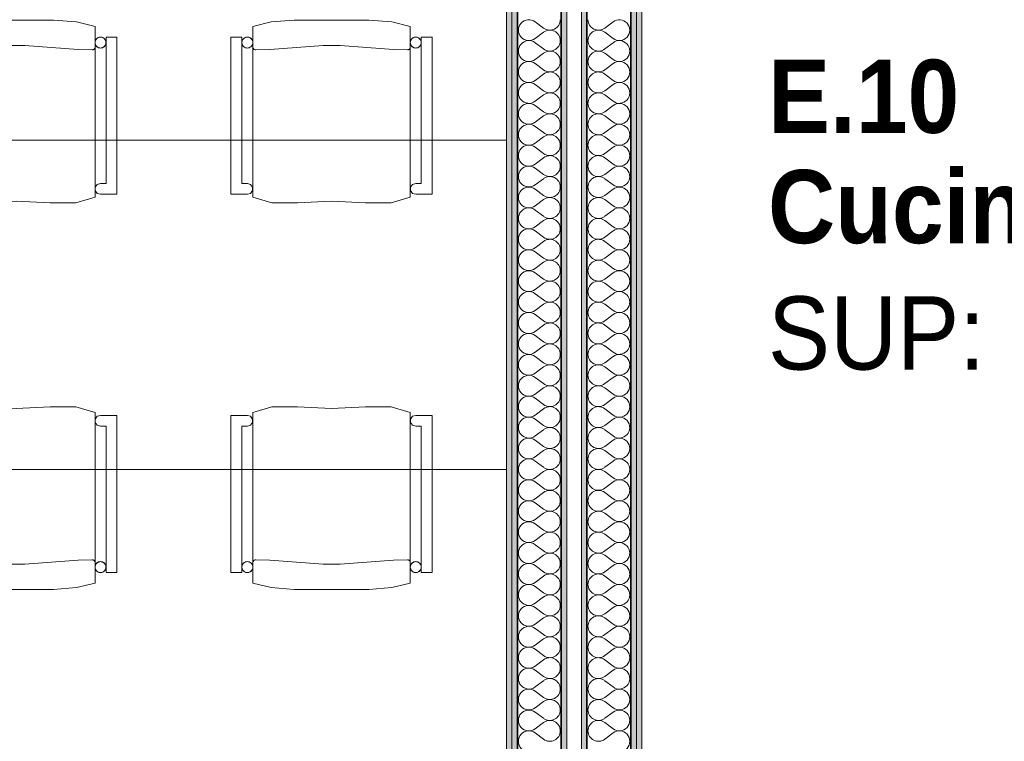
# Model space of a CAD drawing. Header units: metres. Extents: x -7.1 to 26.5, y -14.7 to 18.1.
# Tile 78 of 109: x 7.2 to 9.9, y -0.2 to 1.8. Entities that reach past the tile are written whole.
import ezdxf

# ---------------------------------------------------------------- set-up
doc = ezdxf.new("R2010")
doc.units = ezdxf.units.M
doc.linetypes.add('AUSGEZOGEN', pattern=[0])
for name, color, linetype in [('XR$1$015 Innenwände', 7, 'AUSGEZOGEN'), ('XR$1$015 Innenwände Schichttrennlinien', 7, 'AUSGEZOGEN'), ('XR$1$065 Möbel Einrichtung', 7, 'AUSGEZOGEN'), ('XR$1$080 Raumdefinitionen Kontur', 7, 'AUSGEZOGEN'), ('XR$2$080 Raumdefinitionen Text_1', 7, 'AUSGEZOGEN'), ('XR$3$015 Innenwände Bauteilschraffuren', 7, 'AUSGEZOGEN')]:
    doc.layers.add(name, color=color, linetype=linetype)
doc.styles.add('ARIAL', font='arial.ttf')

# ---------------------------------------------------------------- blocks, each defined once
blk = doc.blocks.new('COMPLEXOBJECT_145')
at = {"layer": 'XR$3$015 Innenwände Bauteilschraffuren', "color": 8, "linetype": 'AUSGEZOGEN', "lineweight": 13, "transparency": 33554687}
for p, q in [((8.6403, 1.7657), (8.6632, 1.7486)), ((8.6403, 1.72), (8.6632, 1.7371)), ((8.6403, 1.7086), (8.6632, 1.6914)), ((8.6403, 1.6629), (8.6632, 1.68)), ((8.6403, 1.6514), (8.6632, 1.6343)), ((8.6403, 1.6057), (8.6632, 1.6229)), ((8.6403, 1.5943), (8.6632, 1.5771)), ((8.6403, 1.5486), (8.6632, 1.5657)), ((8.6403, 1.5371), (8.6632, 1.52)), ((8.6403, 1.4914), (8.6632, 1.5086)), ((8.6403, 1.48), (8.6632, 1.4629)), ((8.6403, 1.4343), (8.6632, 1.4514)), ((8.6403, 1.4229), (8.6632, 1.4057)), ((8.6403, 1.3771), (8.6632, 1.3943)), ((8.6403, 1.3657), (8.6632, 1.3486)), ((8.6403, 1.32), (8.6632, 1.3371)), ((8.6403, 1.3086), (8.6632, 1.2914)), ((8.6403, 1.2629), (8.6632, 1.28)), ((8.6403, 1.2514), (8.6632, 1.2343)), ((8.6403, 1.2057), (8.6632, 1.2229)), ((8.6403, 1.1943), (8.6632, 1.1771)), ((8.6403, 1.1486), (8.6632, 1.1657)), ((8.6403, 1.1371), (8.6632, 1.12)), ((8.6403, 1.0914), (8.6632, 1.1086)), ((8.6403, 1.08), (8.6632, 1.0629)), ((8.6403, 1.0343), (8.6632, 1.0514)), ((8.6403, 1.0229), (8.6632, 1.0057)), ((8.6403, 0.9771), (8.6632, 0.9943)), ((8.6403, 0.9657), (8.6632, 0.9486)), ((8.6403, 0.92), (8.6632, 0.9371)), ((8.6403, 0.9086), (8.6632, 0.8914)), ((8.6403, 0.8629), (8.6632, 0.88)), ((8.6403, 0.8514), (8.6632, 0.8343)), ((8.6403, 0.8057), (8.6632, 0.8229)), ((8.6403, 0.7943), (8.6632, 0.7771)), ((8.6403, 0.7486), (8.6632, 0.7657)), ((8.6403, 0.7371), (8.6632, 0.72)), ((8.6403, 0.6914), (8.6632, 0.7086)), ((8.6403, 0.68), (8.6632, 0.6629)), ((8.6403, 0.6343), (8.6632, 0.6514)), ((8.6403, 0.6229), (8.6632, 0.6057)), ((8.6403, 0.5771), (8.6632, 0.5943)), ((8.6403, 0.5657), (8.6632, 0.5486)), ((8.6403, 0.52), (8.6632, 0.5371)), ((8.6403, 0.5086), (8.6632, 0.4914)), ((8.6403, 0.4629), (8.6632, 0.48)), ((8.6403, 0.4514), (8.6632, 0.4343)), ((8.6403, 0.4057), (8.6632, 0.4229)), ((8.6403, 0.3943), (8.6632, 0.3771)), ((8.6403, 0.3486), (8.6632, 0.3657)), ((8.6403, 0.3371), (8.6632, 0.32)), ((8.6403, 0.2914), (8.6632, 0.3086)), ((8.6403, 0.28), (8.6632, 0.2629)), ((8.6403, 0.2343), (8.6632, 0.2514)), ((8.6403, 0.2229), (8.6632, 0.2057)), ((8.6403, 0.1771), (8.6632, 0.1943)), ((8.6403, 0.1657), (8.6632, 0.1486)), ((8.6403, 0.12), (8.6632, 0.1371)), ((8.6403, 0.1086), (8.6632, 0.0914)), ((8.6403, 0.0629), (8.6632, 0.08)), ((8.6403, 0.0514), (8.6632, 0.0343)), ((8.6403, 0.0057), (8.6632, 0.0229)), ((8.6403, -0.0057), (8.6632, -0.0229)), ((8.6403, -0.0514), (8.6632, -0.0343)), ((8.6403, -0.0629), (8.6632, -0.08)), ((8.6403, -0.1086), (8.6632, -0.0914)), ((8.6403, -0.12), (8.6632, -0.1371)), ((8.6403, -0.1657), (8.6632, -0.1486)), ((8.6403, -0.1771), (8.6632, -0.1943))]:
    blk.add_line(p, q, dxfattribs=at)
for centre, start, end in [((8.6232, 1.7429), 53.1301, 306.8699), ((8.6803, 1.7714), 233.1301, 0), ((8.6803, 1.7143), 0, 126.8699), ((8.6232, 1.6857), 53.1301, 306.8699), ((8.6803, 1.7143), 233.1301, 0), ((8.6803, 1.6571), 0, 126.8699), ((8.6232, 1.6286), 53.1301, 306.8699), ((8.6803, 1.6571), 233.1301, 0), ((8.6803, 1.6), 0, 126.8699), ((8.6232, 1.5714), 53.1301, 306.8699), ((8.6803, 1.6), 233.1301, 0), ((8.6803, 1.5429), 0, 126.8699), ((8.6232, 1.5143), 53.1301, 306.8699), ((8.6803, 1.5429), 233.1301, 0), ((8.6803, 1.4857), 0, 126.8699), ((8.6232, 1.4571), 53.1301, 306.8699), ((8.6803, 1.4857), 233.1301, 0), ((8.6803, 1.4286), 0, 126.8699), ((8.6232, 1.4), 53.1301, 306.8699), ((8.6803, 1.4286), 233.1301, 0), ((8.6803, 1.3714), 0, 126.8699), ((8.6232, 1.3429), 53.1301, 306.8699), ((8.6803, 1.3714), 233.1301, 0), ((8.6803, 1.3143), 0, 126.8699), ((8.6232, 1.2857), 53.1301, 306.8699), ((8.6803, 1.3143), 233.1301, 0), ((8.6803, 1.2571), 0, 126.8699), ((8.6232, 1.2286), 53.1301, 306.8699), ((8.6803, 1.2571), 233.1301, 0), ((8.6803, 1.2), 0, 126.8699), ((8.6232, 1.1714), 53.1301, 306.8699), ((8.6803, 1.2), 233.1301, 0), ((8.6803, 1.1429), 0, 126.8699), ((8.6232, 1.1143), 53.1301, 306.8699), ((8.6803, 1.1429), 233.1301, 0), ((8.6803, 1.0857), 0, 126.8699), ((8.6232, 1.0571), 53.1301, 306.8699), ((8.6803, 1.0857), 233.1301, 0), ((8.6803, 1.0286), 0, 126.8699), ((8.6232, 1), 53.1301, 306.8699), ((8.6803, 1.0286), 233.1301, 0), ((8.6803, 0.9714), 0, 126.8699), ((8.6232, 0.9429), 53.1301, 306.8699), ((8.6803, 0.9714), 233.1301, 0), ((8.6803, 0.9143), 0, 126.8699), ((8.6232, 0.8857), 53.1301, 306.8699), ((8.6803, 0.9143), 233.1301, 0), ((8.6803, 0.8571), 0, 126.8699), ((8.6232, 0.8286), 53.1301, 306.8699), ((8.6803, 0.8571), 233.1301, 0), ((8.6803, 0.8), 0, 126.8699), ((8.6232, 0.7714), 53.1301, 306.8699), ((8.6803, 0.8), 233.1301, 0), ((8.6803, 0.7429), 0, 126.8699), ((8.6232, 0.7143), 53.1301, 306.8699), ((8.6803, 0.7429), 233.1301, 0), ((8.6803, 0.6857), 0, 126.8699), ((8.6232, 0.6571), 53.1301, 306.8699), ((8.6803, 0.6857), 233.1301, 0), ((8.6803, 0.6286), 0, 126.8699), ((8.6232, 0.6), 53.1301, 306.8699), ((8.6803, 0.6286), 233.1301, 0), ((8.6803, 0.5714), 0, 126.8699), ((8.6232, 0.5429), 53.1301, 306.8699), ((8.6803, 0.5714), 233.1301, 0), ((8.6803, 0.5143), 0, 126.8699), ((8.6232, 0.4857), 53.1301, 306.8699), ((8.6803, 0.5143), 233.1301, 0), ((8.6803, 0.4571), 0, 126.8699), ((8.6232, 0.4286), 53.1301, 306.8699), ((8.6803, 0.4571), 233.1301, 0), ((8.6803, 0.4), 0, 126.8699), ((8.6232, 0.3714), 53.1301, 306.8699), ((8.6803, 0.4), 233.1301, 0), ((8.6803, 0.3429), 0, 126.8699), ((8.6232, 0.3143), 53.1301, 306.8699), ((8.6803, 0.3429), 233.1301, 0), ((8.6803, 0.2857), 0, 126.8699), ((8.6232, 0.2571), 53.1301, 306.8699), ((8.6803, 0.2857), 233.1301, 0), ((8.6803, 0.2286), 0, 126.8699), ((8.6232, 0.2), 53.1301, 306.8699), ((8.6803, 0.2286), 233.1301, 0), ((8.6803, 0.1714), 0, 126.8699), ((8.6232, 0.1429), 53.1301, 306.8699), ((8.6803, 0.1714), 233.1301, 0), ((8.6803, 0.1143), 0, 126.8699), ((8.6232, 0.0857), 53.1301, 306.8699), ((8.6803, 0.1143), 233.1301, 0), ((8.6803, 0.0571), 0, 126.8699), ((8.6232, 0.0286), 53.1301, 306.8699), ((8.6803, 0.0571), 233.1301, 0), ((8.6803, 0), 0, 126.8699), ((8.6232, -0.0286), 53.1301, 306.8699), ((8.6803, 0), 233.1301, 0), ((8.6803, -0.0571), 0, 126.8699), ((8.6232, -0.0857), 53.1301, 306.8699), ((8.6803, -0.0571), 233.1301, 0), ((8.6803, -0.1143), 0, 126.8699), ((8.6232, -0.1429), 53.1301, 306.8699), ((8.6803, -0.1143), 233.1301, 0), ((8.6803, -0.1714), 0, 126.8699), ((8.6232, -0.2), 53.1301, 306.8699), ((8.6803, -0.1714), 233.1301, 0)]:
    blk.add_arc(centre, 0.0286, start, end, dxfattribs=at)
blk = doc.blocks.new('COMPLEXOBJECT_246')
at = {"layer": 'XR$3$015 Innenwände Bauteilschraffuren', "color": 8, "linetype": 'AUSGEZOGEN', "lineweight": 13, "transparency": 33554687}
for p, q in [((8.8532, 1.7657), (8.8303, 1.7486)), ((8.8532, 1.72), (8.8303, 1.7371)), ((8.8532, 1.7086), (8.8303, 1.6914)), ((8.8532, 1.6629), (8.8303, 1.68)), ((8.8532, 1.6514), (8.8303, 1.6343)), ((8.8532, 1.6057), (8.8303, 1.6229)), ((8.8532, 1.5943), (8.8303, 1.5771)), ((8.8532, 1.5486), (8.8303, 1.5657)), ((8.8532, 1.5371), (8.8303, 1.52)), ((8.8532, 1.4914), (8.8303, 1.5086)), ((8.8532, 1.48), (8.8303, 1.4629)), ((8.8532, 1.4343), (8.8303, 1.4514)), ((8.8532, 1.4229), (8.8303, 1.4057)), ((8.8532, 1.3771), (8.8303, 1.3943)), ((8.8532, 1.3657), (8.8303, 1.3486)), ((8.8532, 1.32), (8.8303, 1.3371)), ((8.8532, 1.3086), (8.8303, 1.2914)), ((8.8532, 1.2629), (8.8303, 1.28)), ((8.8532, 1.2514), (8.8303, 1.2343)), ((8.8532, 1.2057), (8.8303, 1.2229)), ((8.8532, 1.1943), (8.8303, 1.1771)), ((8.8532, 1.1486), (8.8303, 1.1657)), ((8.8532, 1.1371), (8.8303, 1.12)), ((8.8532, 1.0914), (8.8303, 1.1086)), ((8.8532, 1.08), (8.8303, 1.0629)), ((8.8532, 1.0343), (8.8303, 1.0514)), ((8.8532, 1.0229), (8.8303, 1.0057)), ((8.8532, 0.9771), (8.8303, 0.9943)), ((8.8532, 0.9657), (8.8303, 0.9486)), ((8.8532, 0.92), (8.8303, 0.9371)), ((8.8532, 0.9086), (8.8303, 0.8914)), ((8.8532, 0.8629), (8.8303, 0.88)), ((8.8532, 0.8514), (8.8303, 0.8343)), ((8.8532, 0.8057), (8.8303, 0.8229)), ((8.8532, 0.7943), (8.8303, 0.7771)), ((8.8532, 0.7486), (8.8303, 0.7657)), ((8.8532, 0.7371), (8.8303, 0.72)), ((8.8532, 0.6914), (8.8303, 0.7086)), ((8.8532, 0.68), (8.8303, 0.6629)), ((8.8532, 0.6343), (8.8303, 0.6514)), ((8.8532, 0.6229), (8.8303, 0.6057)), ((8.8532, 0.5771), (8.8303, 0.5943)), ((8.8532, 0.5657), (8.8303, 0.5486)), ((8.8532, 0.52), (8.8303, 0.5371)), ((8.8532, 0.5086), (8.8303, 0.4914)), ((8.8532, 0.4629), (8.8303, 0.48)), ((8.8532, 0.4514), (8.8303, 0.4343)), ((8.8532, 0.4057), (8.8303, 0.4229)), ((8.8532, 0.3943), (8.8303, 0.3771)), ((8.8532, 0.3486), (8.8303, 0.3657)), ((8.8532, 0.3371), (8.8303, 0.32)), ((8.8532, 0.2914), (8.8303, 0.3086)), ((8.8532, 0.28), (8.8303, 0.2629)), ((8.8532, 0.2343), (8.8303, 0.2514)), ((8.8532, 0.2229), (8.8303, 0.2057)), ((8.8532, 0.1771), (8.8303, 0.1943)), ((8.8532, 0.1657), (8.8303, 0.1486)), ((8.8532, 0.12), (8.8303, 0.1371)), ((8.8532, 0.1086), (8.8303, 0.0914)), ((8.8532, 0.0629), (8.8303, 0.08)), ((8.8532, 0.0514), (8.8303, 0.0343)), ((8.8532, 0.0057), (8.8303, 0.0229)), ((8.8532, -0.0057), (8.8303, -0.0229)), ((8.8532, -0.0514), (8.8303, -0.0343)), ((8.8532, -0.0629), (8.8303, -0.08)), ((8.8532, -0.1086), (8.8303, -0.0914)), ((8.8532, -0.12), (8.8303, -0.1371)), ((8.8532, -0.1657), (8.8303, -0.1486)), ((8.8532, -0.1771), (8.8303, -0.1943))]:
    blk.add_line(p, q, dxfattribs=at)
for centre, start, end in [((8.8132, 1.7714), 180, 306.8699), ((8.8703, 1.7429), 233.1301, 126.8699), ((8.8132, 1.7143), 53.1301, 180), ((8.8132, 1.7143), 180, 306.8699), ((8.8703, 1.6857), 233.1301, 126.8699), ((8.8132, 1.6571), 53.1301, 180), ((8.8132, 1.6571), 180, 306.8699), ((8.8703, 1.6286), 233.1301, 126.8699), ((8.8132, 1.6), 53.1301, 180), ((8.8132, 1.6), 180, 306.8699), ((8.8703, 1.5714), 233.1301, 126.8699), ((8.8132, 1.5429), 53.1301, 180), ((8.8132, 1.5429), 180, 306.8699), ((8.8703, 1.5143), 233.1301, 126.8699), ((8.8132, 1.4857), 53.1301, 180), ((8.8132, 1.4857), 180, 306.8699), ((8.8703, 1.4571), 233.1301, 126.8699), ((8.8132, 1.4286), 53.1301, 180), ((8.8132, 1.4286), 180, 306.8699), ((8.8703, 1.4), 233.1301, 126.8699), ((8.8132, 1.3714), 53.1301, 180), ((8.8132, 1.3714), 180, 306.8699), ((8.8703, 1.3429), 233.1301, 126.8699), ((8.8132, 1.3143), 53.1301, 180), ((8.8132, 1.3143), 180, 306.8699), ((8.8703, 1.2857), 233.1301, 126.8699), ((8.8132, 1.2571), 53.1301, 180), ((8.8132, 1.2571), 180, 306.8699), ((8.8703, 1.2286), 233.1301, 126.8699), ((8.8132, 1.2), 53.1301, 180), ((8.8132, 1.2), 180, 306.8699), ((8.8703, 1.1714), 233.1301, 126.8699), ((8.8132, 1.1429), 53.1301, 180), ((8.8132, 1.1429), 180, 306.8699), ((8.8703, 1.1143), 233.1301, 126.8699), ((8.8132, 1.0857), 53.1301, 180), ((8.8132, 1.0857), 180, 306.8699), ((8.8703, 1.0571), 233.1301, 126.8699), ((8.8132, 1.0286), 53.1301, 180), ((8.8132, 1.0286), 180, 306.8699), ((8.8703, 1), 233.1301, 126.8699), ((8.8132, 0.9714), 53.1301, 180), ((8.8132, 0.9714), 180, 306.8699), ((8.8703, 0.9429), 233.1301, 126.8699), ((8.8132, 0.9143), 53.1301, 180), ((8.8132, 0.9143), 180, 306.8699), ((8.8703, 0.8857), 233.1301, 126.8699), ((8.8132, 0.8571), 53.1301, 180), ((8.8132, 0.8571), 180, 306.8699), ((8.8703, 0.8286), 233.1301, 126.8699), ((8.8132, 0.8), 53.1301, 180), ((8.8132, 0.8), 180, 306.8699), ((8.8703, 0.7714), 233.1301, 126.8699), ((8.8132, 0.7429), 53.1301, 180), ((8.8132, 0.7429), 180, 306.8699), ((8.8703, 0.7143), 233.1301, 126.8699), ((8.8132, 0.6857), 53.1301, 180), ((8.8132, 0.6857), 180, 306.8699), ((8.8703, 0.6571), 233.1301, 126.8699), ((8.8132, 0.6286), 53.1301, 180), ((8.8132, 0.6286), 180, 306.8699), ((8.8703, 0.6), 233.1301, 126.8699), ((8.8132, 0.5714), 53.1301, 180), ((8.8132, 0.5714), 180, 306.8699), ((8.8703, 0.5429), 233.1301, 126.8699), ((8.8132, 0.5143), 53.1301, 180), ((8.8132, 0.5143), 180, 306.8699), ((8.8703, 0.4857), 233.1301, 126.8699), ((8.8132, 0.4571), 53.1301, 180), ((8.8132, 0.4571), 180, 306.8699), ((8.8703, 0.4286), 233.1301, 126.8699), ((8.8132, 0.4), 53.1301, 180), ((8.8132, 0.4), 180, 306.8699), ((8.8703, 0.3714), 233.1301, 126.8699), ((8.8132, 0.3429), 53.1301, 180), ((8.8132, 0.3429), 180, 306.8699), ((8.8703, 0.3143), 233.1301, 126.8699), ((8.8132, 0.2857), 53.1301, 180), ((8.8132, 0.2857), 180, 306.8699), ((8.8703, 0.2571), 233.1301, 126.8699), ((8.8132, 0.2286), 53.1301, 180), ((8.8132, 0.2286), 180, 306.8699), ((8.8703, 0.2), 233.1301, 126.8699), ((8.8132, 0.1714), 53.1301, 180), ((8.8132, 0.1714), 180, 306.8699), ((8.8703, 0.1429), 233.1301, 126.8699), ((8.8132, 0.1143), 53.1301, 180), ((8.8132, 0.1143), 180, 306.8699), ((8.8703, 0.0857), 233.1301, 126.8699), ((8.8132, 0.0571), 53.1301, 180), ((8.8132, 0.0571), 180, 306.8699), ((8.8703, 0.0286), 233.1301, 126.8699), ((8.8132, 0), 53.1301, 180), ((8.8132, 0), 180, 306.8699), ((8.8703, -0.0286), 233.1301, 126.8699), ((8.8132, -0.0571), 53.1301, 180), ((8.8132, -0.0571), 180, 306.8699), ((8.8703, -0.0857), 233.1301, 126.8699), ((8.8132, -0.1143), 53.1301, 180), ((8.8132, -0.1143), 180, 306.8699), ((8.8703, -0.1429), 233.1301, 126.8699), ((8.8132, -0.1714), 53.1301, 180), ((8.8132, -0.1714), 180, 306.8699), ((8.8703, -0.2), 233.1301, 126.8699)]:
    blk.add_arc(centre, 0.0286, start, end, dxfattribs=at)

msp = doc.modelspace()

# ---------------------------------------------------------------- hatches: boundary and pattern name
at = {"layer": 'XR$3$015 Innenwände Bauteilschraffuren', "linetype": 'AUSGEZOGEN', "lineweight": 13, "true_color": 0x202020, "transparency": 33554687}
for points in [[(8.5618, 6.2235), (8.5618, -3.6465), (8.5768, -3.6465), (8.5768, 6.2235)], [(8.5768, 6.2085), (8.5768, -3.6465), (8.5918, -3.6465), (8.5918, 6.2085)], [(8.7118, 6.0735), (8.7118, -3.6465), (8.7268, -3.6465), (8.7268, 6.0735)], [(8.7668, 6.0385), (8.7668, -3.6465), (8.7818, -3.6465), (8.7818, 6.0385)], [(8.9018, 5.9035), (8.9018, -3.6465), (8.9168, -3.6465), (8.9168, 5.9035)], [(8.9168, 5.8885), (8.9168, -3.6465), (8.9318, -3.6465), (8.9318, 5.8885)]]:
    msp.add_hatch(color=250, dxfattribs=at).paths.add_polyline_path(points)

# ---------------------------------------------------------------- linework, layer by layer
at = {"layer": 'XR$1$015 Innenwände', "color": 7, "linetype": 'AUSGEZOGEN', "lineweight": 18, "transparency": 33554687}
for p, q in [((8.5618, 6.2385), (8.5618, -3.6465)), ((8.7268, -3.6465), (8.7268, 6.0735)), ((8.7668, 6.0385), (8.7668, -3.6465)), ((8.9318, -3.6465), (8.9318, 5.8885))]:
    msp.add_line(p, q, dxfattribs=at)
at = {"layer": 'XR$1$015 Innenwände Schichttrennlinien', "color": 7, "linetype": 'AUSGEZOGEN', "lineweight": 18, "transparency": 33554687}
for p, q in [((8.5768, 6.2085), (8.5768, -3.6465)), ((8.9168, -3.6465), (8.9168, 5.9035))]:
    msp.add_line(p, q, dxfattribs=at)
at = {"layer": 'XR$1$015 Innenwände Schichttrennlinien', "color": 7, "linetype": 'AUSGEZOGEN', "lineweight": 35, "transparency": 33554687}
for p, q in [((8.5918, 6.0885), (8.5918, -3.6465)), ((8.7118, 6.0735), (8.7118, -3.6465)), ((8.7818, -3.6465), (8.7818, 5.9185)), ((8.9018, -3.6465), (8.9018, 5.9035))]:
    msp.add_line(p, q, dxfattribs=at)
at = {"layer": 'XR$1$065 Möbel Einrichtung', "color": 8, "linetype": 'AUSGEZOGEN', "lineweight": 13, "transparency": 33554687}
for p, q in [((7.3252, 1.7702), (7.2232, 1.7702)), ((7.3879, 1.7652), (7.3252, 1.7702)), ((7.4382, 1.7525), (7.3879, 1.7652)), ((7.4382, 1.2867), (7.4382, 1.7525)), ((7.8694, 1.7525), (7.9196, 1.7652)), ((7.8694, 1.2867), (7.8694, 1.7525)), ((7.9196, 1.7652), (7.9823, 1.7702)), ((7.9823, 1.7702), (8.0844, 1.7702)), ((8.0844, 1.7702), (8.1864, 1.7702)), ((8.1864, 1.7702), (8.2491, 1.7652)), ((8.2491, 1.7652), (8.2994, 1.7525)), ((8.2994, 1.7525), (8.2994, 1.2867)), ((7.4982, 1.7239), (7.4682, 1.7239)), ((7.4682, 1.7239), (7.4682, 1.3241)), ((7.4982, 1.2946), (7.4982, 1.7239)), ((7.8094, 1.2946), (7.8094, 1.7239)), ((7.8094, 1.7239), (7.8394, 1.7239)), ((7.8394, 1.7239), (7.8394, 1.3241)), ((8.3293, 1.3241), (8.3293, 1.7239)), ((8.3293, 1.7239), (8.3594, 1.7239)), ((8.3594, 1.7239), (8.3594, 1.2946)), ((7.2467, 1.701), (7.1997, 1.701)), ((7.3922, 1.69), (7.2467, 1.701)), ((7.9154, 1.69), (8.0609, 1.701)), ((8.0609, 1.701), (8.1079, 1.701)), ((8.1079, 1.701), (8.2534, 1.69)), ((8.2986, 1.6936), (8.2991, 1.6949)), ((8.2991, 1.6949), (8.2994, 1.6963)), ((7.4302, 1.689), (7.3922, 1.69)), ((7.4309, 1.689), (7.4302, 1.689)), ((7.4322, 1.6892), (7.4309, 1.689)), ((7.4336, 1.6897), (7.4322, 1.6892)), ((7.4348, 1.6904), (7.4336, 1.6897)), ((7.4358, 1.6913), (7.4348, 1.6904)), ((7.4367, 1.6924), (7.4358, 1.6913)), ((7.4374, 1.6936), (7.4367, 1.6924)), ((7.8701, 1.6936), (7.8708, 1.6924)), ((7.8708, 1.6924), (7.8717, 1.6913)), ((7.8717, 1.6913), (7.8727, 1.6904)), ((7.8727, 1.6904), (7.874, 1.6897)), ((7.874, 1.6897), (7.8753, 1.6892)), ((7.8753, 1.6892), (7.8767, 1.689)), ((7.8767, 1.689), (7.8774, 1.689)), ((7.8774, 1.689), (7.9154, 1.69)), ((8.2534, 1.69), (8.2914, 1.689)), ((8.2914, 1.689), (8.2921, 1.689)), ((8.2921, 1.689), (8.2934, 1.6892)), ((8.2934, 1.6892), (8.2947, 1.6897)), ((8.2947, 1.6897), (8.296, 1.6904)), ((8.296, 1.6904), (8.297, 1.6913)), ((8.297, 1.6913), (8.2979, 1.6924)), ((8.2979, 1.6924), (8.2986, 1.6936)), ((6.7618, 1.4425), (8.5618, 1.4425)), ((8.5618, 1.4425), (8.5618, 0.5425)), ((7.4443, 1.3212), (7.4389, 1.3137)), ((7.4532, 1.3241), (7.4443, 1.3212)), ((7.4682, 1.3241), (7.4532, 1.3241)), ((7.8394, 1.3241), (7.8544, 1.3241)), ((7.8544, 1.3241), (7.8632, 1.3212)), ((7.8632, 1.3212), (7.8686, 1.3137)), ((8.3001, 1.3137), (8.3055, 1.3212)), ((8.3055, 1.3212), (8.3144, 1.3241)), ((8.3144, 1.3241), (8.3293, 1.3241)), ((7.4389, 1.3137), (7.4389, 1.3045)), ((7.4389, 1.3045), (7.4443, 1.297)), ((7.4443, 1.297), (7.4532, 1.2946)), ((7.4532, 1.2946), (7.4982, 1.2946)), ((7.8544, 1.2946), (7.8094, 1.2946)), ((7.8632, 1.297), (7.8544, 1.2946)), ((7.8686, 1.3045), (7.8632, 1.297)), ((7.8686, 1.3137), (7.8686, 1.3045)), ((8.3001, 1.3045), (8.3001, 1.3137)), ((8.3055, 1.297), (8.3001, 1.3045)), ((8.3144, 1.2946), (8.3055, 1.297)), ((8.3594, 1.2946), (8.3144, 1.2946)), ((7.2232, 1.2754), (7.3161, 1.2712)), ((7.3161, 1.2712), (7.3862, 1.2715)), ((7.3862, 1.2715), (7.4382, 1.2867)), ((7.9213, 1.2715), (7.8694, 1.2867)), ((7.9914, 1.2712), (7.9213, 1.2715)), ((8.0844, 1.2754), (7.9914, 1.2712)), ((8.1773, 1.2712), (8.0844, 1.2754)), ((8.2474, 1.2715), (8.1773, 1.2712)), ((8.2994, 1.2867), (8.2474, 1.2715)), ((7.2232, 0.7095), (7.3161, 0.7137)), ((7.3161, 0.7137), (7.3862, 0.7135)), ((7.3862, 0.7135), (7.4382, 0.6982)), ((7.9213, 0.7135), (7.8694, 0.6982)), ((7.9914, 0.7137), (7.9213, 0.7135)), ((8.0844, 0.7095), (7.9914, 0.7137)), ((8.1773, 0.7137), (8.0844, 0.7095)), ((8.2474, 0.7135), (8.1773, 0.7137)), ((8.2994, 0.6982), (8.2474, 0.7135)), ((7.4382, 0.6982), (7.4382, 0.2324)), ((7.4389, 0.6804), (7.4443, 0.6879)), ((7.4389, 0.6712), (7.4389, 0.6804)), ((7.4443, 0.6879), (7.4532, 0.6903)), ((7.4532, 0.6903), (7.4982, 0.6903)), ((7.4982, 0.6903), (7.4982, 0.261)), ((7.8544, 0.6903), (7.8094, 0.6903)), ((7.8094, 0.6903), (7.8094, 0.261)), ((7.8632, 0.6879), (7.8544, 0.6903)), ((7.8686, 0.6804), (7.8632, 0.6879)), ((7.8686, 0.6712), (7.8686, 0.6804)), ((7.8694, 0.6982), (7.8694, 0.2324)), ((8.2994, 0.2324), (8.2994, 0.6982)), ((8.3055, 0.6879), (8.3001, 0.6804)), ((8.3001, 0.6804), (8.3001, 0.6712)), ((8.3144, 0.6903), (8.3055, 0.6879)), ((8.3594, 0.6903), (8.3144, 0.6903)), ((8.3594, 0.261), (8.3594, 0.6903)), ((7.4443, 0.6637), (7.4389, 0.6712)), ((7.4532, 0.6608), (7.4443, 0.6637)), ((7.4682, 0.6608), (7.4532, 0.6608)), ((7.4682, 0.261), (7.4682, 0.6608)), ((7.8394, 0.6608), (7.8544, 0.6608)), ((7.8394, 0.261), (7.8394, 0.6608)), ((7.8544, 0.6608), (7.8632, 0.6637)), ((7.8632, 0.6637), (7.8686, 0.6712)), ((8.3001, 0.6712), (8.3055, 0.6637)), ((8.3055, 0.6637), (8.3144, 0.6608)), ((8.3144, 0.6608), (8.3293, 0.6608)), ((8.3293, 0.6608), (8.3293, 0.261)), ((8.5618, 0.5425), (6.7618, 0.5425)), ((7.4302, 0.2959), (7.3922, 0.2949)), ((7.4309, 0.2959), (7.4302, 0.2959)), ((7.4322, 0.2957), (7.4309, 0.2959)), ((7.8753, 0.2957), (7.8767, 0.2959)), ((7.8767, 0.2959), (7.8774, 0.2959)), ((7.8774, 0.2959), (7.9154, 0.2949)), ((8.2534, 0.2949), (8.2914, 0.2959)), ((8.2914, 0.2959), (8.2921, 0.2959)), ((8.2921, 0.2959), (8.2934, 0.2957)), ((7.2467, 0.2839), (7.1997, 0.2839)), ((7.3922, 0.2949), (7.2467, 0.2839)), ((7.4336, 0.2952), (7.4322, 0.2957)), ((7.4348, 0.2945), (7.4336, 0.2952)), ((7.4358, 0.2936), (7.4348, 0.2945)), ((7.4367, 0.2925), (7.4358, 0.2936)), ((7.4374, 0.2913), (7.4367, 0.2925)), ((7.8701, 0.2913), (7.8708, 0.2925)), ((7.8708, 0.2925), (7.8717, 0.2936)), ((7.8717, 0.2936), (7.8727, 0.2945)), ((7.8727, 0.2945), (7.874, 0.2952)), ((7.874, 0.2952), (7.8753, 0.2957)), ((7.9154, 0.2949), (8.0609, 0.2839)), ((8.0609, 0.2839), (8.1079, 0.2839)), ((8.1079, 0.2839), (8.2534, 0.2949)), ((8.2934, 0.2957), (8.2947, 0.2952)), ((8.2947, 0.2952), (8.296, 0.2945)), ((8.296, 0.2945), (8.297, 0.2936)), ((8.297, 0.2936), (8.2979, 0.2925)), ((8.2979, 0.2925), (8.2986, 0.2913)), ((8.2986, 0.2913), (8.2991, 0.29)), ((8.2991, 0.29), (8.2994, 0.2886)), ((7.4982, 0.261), (7.4682, 0.261)), ((7.8094, 0.261), (7.8394, 0.261)), ((8.3293, 0.261), (8.3594, 0.261)), ((7.3879, 0.2198), (7.3252, 0.2147)), ((7.4382, 0.2324), (7.3879, 0.2198)), ((7.8694, 0.2324), (7.9196, 0.2198)), ((7.9196, 0.2198), (7.9823, 0.2147)), ((8.1864, 0.2147), (8.2491, 0.2198)), ((8.2491, 0.2198), (8.2994, 0.2324)), ((7.3252, 0.2147), (7.2232, 0.2147)), ((7.9823, 0.2147), (8.0844, 0.2147)), ((8.0844, 0.2147), (8.1864, 0.2147))]:
    msp.add_line(p, q, dxfattribs=at)
for points in [[(7.0082, 1.2867), (7.0601, 1.2715), (7.1302, 1.2712), (7.2232, 1.2754), (7.3161, 1.2712), (7.3862, 1.2715), (7.4382, 1.2867), (7.4382, 1.7525), (7.3879, 1.7652), (7.3252, 1.7702), (7.2232, 1.7702), (7.1211, 1.7702), (7.0584, 1.7652), (7.0082, 1.7525), (7.0082, 1.2867)], [(8.2994, 1.2867), (8.2474, 1.2715), (8.1773, 1.2712), (8.0844, 1.2754), (7.9914, 1.2712), (7.9213, 1.2715), (7.8694, 1.2867), (7.8694, 1.7525), (7.9196, 1.7652), (7.9823, 1.7702), (8.0844, 1.7702), (8.1864, 1.7702), (8.2491, 1.7652), (8.2994, 1.7525), (8.2994, 1.2867)], [(7.4532, 1.7239), (7.4506, 1.7237), (7.448, 1.723), (7.4457, 1.7219), (7.4435, 1.7204), (7.4417, 1.7186), (7.4402, 1.7165), (7.4391, 1.7141), (7.4384, 1.7116), (7.4382, 1.709), (7.4384, 1.7064), (7.4391, 1.7038), (7.4402, 1.7015), (7.4417, 1.6993), (7.4435, 1.6975), (7.4457, 1.696), (7.448, 1.6949), (7.4506, 1.6942), (7.4532, 1.694), (7.4558, 1.6942), (7.4583, 1.6949), (7.4607, 1.696), (7.4628, 1.6975), (7.4646, 1.6993), (7.4661, 1.7015), (7.4673, 1.7038), (7.4679, 1.7064), (7.4682, 1.709), (7.4679, 1.7116), (7.4673, 1.7141), (7.4661, 1.7165), (7.4646, 1.7186), (7.4628, 1.7204), (7.4607, 1.7219), (7.4583, 1.723), (7.4558, 1.7237), (7.4532, 1.7239)], [(7.4682, 1.3241), (7.4532, 1.3241), (7.4443, 1.3212), (7.4389, 1.3137), (7.4389, 1.3045), (7.4443, 1.297), (7.4532, 1.2946), (7.4982, 1.2946), (7.4982, 1.7239), (7.4682, 1.7239), (7.4682, 1.3241)], [(7.8394, 1.3241), (7.8544, 1.3241), (7.8632, 1.3212), (7.8686, 1.3137), (7.8686, 1.3045), (7.8632, 1.297), (7.8544, 1.2946), (7.8094, 1.2946), (7.8094, 1.7239), (7.8394, 1.7239), (7.8394, 1.3241)], [(7.8544, 1.7239), (7.857, 1.7237), (7.8595, 1.723), (7.8619, 1.7219), (7.864, 1.7204), (7.8658, 1.7186), (7.8673, 1.7165), (7.8684, 1.7141), (7.8691, 1.7116), (7.8694, 1.709), (7.8691, 1.7064), (7.8684, 1.7038), (7.8673, 1.7015), (7.8658, 1.6993), (7.864, 1.6975), (7.8619, 1.696), (7.8595, 1.6949), (7.857, 1.6942), (7.8544, 1.694), (7.8517, 1.6942), (7.8492, 1.6949), (7.8469, 1.696), (7.8447, 1.6975), (7.8429, 1.6993), (7.8414, 1.7015), (7.8403, 1.7038), (7.8396, 1.7064), (7.8394, 1.709), (7.8396, 1.7116), (7.8403, 1.7141), (7.8414, 1.7165), (7.8429, 1.7186), (7.8447, 1.7204), (7.8469, 1.7219), (7.8492, 1.723), (7.8517, 1.7237), (7.8544, 1.7239)], [(8.3144, 1.7239), (8.317, 1.7237), (8.3195, 1.723), (8.3219, 1.7219), (8.324, 1.7204), (8.3258, 1.7186), (8.3273, 1.7165), (8.3284, 1.7141), (8.3291, 1.7116), (8.3294, 1.709), (8.3291, 1.7064), (8.3284, 1.7038), (8.3273, 1.7015), (8.3258, 1.6993), (8.324, 1.6975), (8.3219, 1.696), (8.3195, 1.6949), (8.317, 1.6942), (8.3144, 1.694), (8.3117, 1.6942), (8.3092, 1.6949), (8.3069, 1.696), (8.3047, 1.6975), (8.3029, 1.6993), (8.3014, 1.7015), (8.3003, 1.7038), (8.2996, 1.7064), (8.2994, 1.709), (8.2996, 1.7116), (8.3003, 1.7141), (8.3014, 1.7165), (8.3029, 1.7186), (8.3047, 1.7204), (8.3069, 1.7219), (8.3092, 1.723), (8.3117, 1.7237), (8.3144, 1.7239)], [(8.3594, 1.2946), (8.3144, 1.2946), (8.3055, 1.297), (8.3001, 1.3045), (8.3001, 1.3137), (8.3055, 1.3212), (8.3144, 1.3241), (8.3293, 1.3241), (8.3293, 1.7239), (8.3594, 1.7239), (8.3594, 1.2946)], [(7.0082, 0.6982), (7.0601, 0.7135), (7.1302, 0.7137), (7.2232, 0.7095), (7.3161, 0.7137), (7.3862, 0.7135), (7.4382, 0.6982), (7.4382, 0.2324), (7.3879, 0.2198), (7.3252, 0.2147), (7.2232, 0.2147), (7.1211, 0.2147), (7.0584, 0.2198), (7.0082, 0.2324), (7.0082, 0.6982)], [(8.2994, 0.6982), (8.2474, 0.7135), (8.1773, 0.7137), (8.0844, 0.7095), (7.9914, 0.7137), (7.9213, 0.7135), (7.8694, 0.6982), (7.8694, 0.2324), (7.9196, 0.2198), (7.9823, 0.2147), (8.0844, 0.2147), (8.1864, 0.2147), (8.2491, 0.2198), (8.2994, 0.2324), (8.2994, 0.6982)], [(7.4682, 0.6608), (7.4532, 0.6608), (7.4443, 0.6637), (7.4389, 0.6712), (7.4389, 0.6804), (7.4443, 0.6879), (7.4532, 0.6903), (7.4982, 0.6903), (7.4982, 0.261), (7.4682, 0.261), (7.4682, 0.6608)], [(7.8394, 0.6608), (7.8544, 0.6608), (7.8632, 0.6637), (7.8686, 0.6712), (7.8686, 0.6804), (7.8632, 0.6879), (7.8544, 0.6903), (7.8094, 0.6903), (7.8094, 0.261), (7.8394, 0.261), (7.8394, 0.6608)], [(8.3594, 0.6903), (8.3144, 0.6903), (8.3055, 0.6879), (8.3001, 0.6804), (8.3001, 0.6712), (8.3055, 0.6637), (8.3144, 0.6608), (8.3293, 0.6608), (8.3293, 0.261), (8.3594, 0.261), (8.3594, 0.6903)], [(7.4532, 0.261), (7.4506, 0.2612), (7.448, 0.2619), (7.4457, 0.263), (7.4435, 0.2645), (7.4417, 0.2663), (7.4402, 0.2685), (7.4391, 0.2708), (7.4384, 0.2733), (7.4382, 0.276), (7.4384, 0.2786), (7.4391, 0.2811), (7.4402, 0.2834), (7.4417, 0.2856), (7.4435, 0.2874), (7.4457, 0.2889), (7.448, 0.29), (7.4506, 0.2907), (7.4532, 0.2909), (7.4558, 0.2907), (7.4583, 0.29), (7.4607, 0.2889), (7.4628, 0.2874), (7.4646, 0.2856), (7.4661, 0.2834), (7.4673, 0.2811), (7.4679, 0.2786), (7.4682, 0.276), (7.4679, 0.2733), (7.4673, 0.2708), (7.4661, 0.2685), (7.4646, 0.2663), (7.4628, 0.2645), (7.4607, 0.263), (7.4583, 0.2619), (7.4558, 0.2612), (7.4532, 0.261)], [(7.8544, 0.261), (7.857, 0.2612), (7.8595, 0.2619), (7.8619, 0.263), (7.864, 0.2645), (7.8658, 0.2663), (7.8673, 0.2685), (7.8684, 0.2708), (7.8691, 0.2733), (7.8694, 0.276), (7.8691, 0.2786), (7.8684, 0.2811), (7.8673, 0.2834), (7.8658, 0.2856), (7.864, 0.2874), (7.8619, 0.2889), (7.8595, 0.29), (7.857, 0.2907), (7.8544, 0.2909), (7.8517, 0.2907), (7.8492, 0.29), (7.8469, 0.2889), (7.8447, 0.2874), (7.8429, 0.2856), (7.8414, 0.2834), (7.8403, 0.2811), (7.8396, 0.2786), (7.8394, 0.276), (7.8396, 0.2733), (7.8403, 0.2708), (7.8414, 0.2685), (7.8429, 0.2663), (7.8447, 0.2645), (7.8469, 0.263), (7.8492, 0.2619), (7.8517, 0.2612), (7.8544, 0.261)], [(8.3144, 0.261), (8.317, 0.2612), (8.3195, 0.2619), (8.3219, 0.263), (8.324, 0.2645), (8.3258, 0.2663), (8.3273, 0.2685), (8.3284, 0.2708), (8.3291, 0.2733), (8.3294, 0.276), (8.3291, 0.2786), (8.3284, 0.2811), (8.3273, 0.2834), (8.3258, 0.2856), (8.324, 0.2874), (8.3219, 0.2889), (8.3195, 0.29), (8.317, 0.2907), (8.3144, 0.2909), (8.3117, 0.2907), (8.3092, 0.29), (8.3069, 0.2889), (8.3047, 0.2874), (8.3029, 0.2856), (8.3014, 0.2834), (8.3003, 0.2811), (8.2996, 0.2786), (8.2994, 0.276), (8.2996, 0.2733), (8.3003, 0.2708), (8.3014, 0.2685), (8.3029, 0.2663), (8.3047, 0.2645), (8.3069, 0.263), (8.3092, 0.2619), (8.3117, 0.2612), (8.3144, 0.261)]]:
    msp.add_lwpolyline(points, close=True, dxfattribs=at)
for points in [[(7.4532, 1.7239), (7.4511, 1.7238), (7.4491, 1.7234), (7.4472, 1.7227), (7.4454, 1.7218), (7.4437, 1.7206), (7.4422, 1.7192), (7.4409, 1.7176), (7.4398, 1.7159), (7.439, 1.714), (7.4385, 1.712), (7.4382, 1.71), (7.4382, 1.7079), (7.4385, 1.7059), (7.439, 1.7039), (7.4398, 1.7021), (7.4409, 1.7003), (7.4422, 1.6987), (7.4437, 1.6973), (7.4454, 1.6961), (7.4472, 1.6952), (7.4491, 1.6945), (7.4511, 1.6941), (7.4532, 1.694)], [(7.4532, 1.694), (7.4552, 1.6941), (7.4572, 1.6945), (7.4591, 1.6952), (7.461, 1.6961), (7.4626, 1.6973), (7.4641, 1.6987), (7.4654, 1.7003), (7.4665, 1.7021), (7.4673, 1.7039), (7.4678, 1.7059), (7.4681, 1.7079), (7.4681, 1.71), (7.4678, 1.712), (7.4673, 1.714), (7.4665, 1.7159), (7.4654, 1.7176), (7.4641, 1.7192), (7.4626, 1.7206), (7.461, 1.7218), (7.4591, 1.7227), (7.4572, 1.7234), (7.4552, 1.7238), (7.4532, 1.7239)], [(7.8544, 1.7239), (7.8523, 1.7238), (7.8503, 1.7234), (7.8484, 1.7227), (7.8466, 1.7218), (7.8449, 1.7206), (7.8434, 1.7192), (7.8421, 1.7176), (7.841, 1.7159), (7.8402, 1.714), (7.8397, 1.712), (7.8394, 1.71), (7.8394, 1.7079), (7.8397, 1.7059), (7.8402, 1.7039), (7.841, 1.7021), (7.8421, 1.7003), (7.8434, 1.6987), (7.8449, 1.6973), (7.8466, 1.6961), (7.8484, 1.6952), (7.8503, 1.6945), (7.8523, 1.6941), (7.8544, 1.694)], [(7.8544, 1.694), (7.8564, 1.6941), (7.8584, 1.6945), (7.8603, 1.6952), (7.8621, 1.6961), (7.8638, 1.6973), (7.8653, 1.6987), (7.8666, 1.7003), (7.8677, 1.7021), (7.8685, 1.7039), (7.869, 1.7059), (7.8693, 1.7079), (7.8693, 1.71), (7.869, 1.712), (7.8685, 1.714), (7.8677, 1.7159), (7.8666, 1.7176), (7.8653, 1.7192), (7.8638, 1.7206), (7.8621, 1.7218), (7.8603, 1.7227), (7.8584, 1.7234), (7.8564, 1.7238), (7.8544, 1.7239)], [(8.3144, 1.7239), (8.3123, 1.7238), (8.3103, 1.7234), (8.3084, 1.7227), (8.3066, 1.7218), (8.3049, 1.7206), (8.3034, 1.7192), (8.3021, 1.7176), (8.301, 1.7159), (8.3002, 1.714), (8.2997, 1.712), (8.2994, 1.71), (8.2994, 1.7079), (8.2997, 1.7059), (8.3002, 1.7039), (8.301, 1.7021), (8.3021, 1.7003), (8.3034, 1.6987), (8.3049, 1.6973), (8.3066, 1.6961), (8.3084, 1.6952), (8.3103, 1.6945), (8.3123, 1.6941), (8.3144, 1.694)], [(8.3144, 1.694), (8.3164, 1.6941), (8.3184, 1.6945), (8.3203, 1.6952), (8.3221, 1.6961), (8.3238, 1.6973), (8.3253, 1.6987), (8.3266, 1.7003), (8.3277, 1.7021), (8.3285, 1.7039), (8.329, 1.7059), (8.3293, 1.7079), (8.3293, 1.71), (8.329, 1.712), (8.3285, 1.714), (8.3277, 1.7159), (8.3266, 1.7176), (8.3253, 1.7192), (8.3238, 1.7206), (8.3221, 1.7218), (8.3203, 1.7227), (8.3184, 1.7234), (8.3164, 1.7238), (8.3144, 1.7239)], [(7.4532, 0.2909), (7.4511, 0.2908), (7.4491, 0.2904), (7.4472, 0.2897), (7.4454, 0.2888), (7.4437, 0.2876), (7.4422, 0.2862), (7.4409, 0.2846), (7.4398, 0.2828), (7.439, 0.281), (7.4385, 0.279), (7.4382, 0.277), (7.4382, 0.2749), (7.4385, 0.2729), (7.439, 0.2709), (7.4398, 0.2691), (7.4409, 0.2673), (7.4422, 0.2657), (7.4437, 0.2643), (7.4454, 0.2631), (7.4472, 0.2622), (7.4491, 0.2615), (7.4511, 0.2611), (7.4532, 0.261)], [(7.4532, 0.261), (7.4552, 0.2611), (7.4572, 0.2615), (7.4591, 0.2622), (7.461, 0.2631), (7.4626, 0.2643), (7.4641, 0.2657), (7.4654, 0.2673), (7.4665, 0.2691), (7.4673, 0.2709), (7.4678, 0.2729), (7.4681, 0.2749), (7.4681, 0.277), (7.4678, 0.279), (7.4673, 0.281), (7.4665, 0.2828), (7.4654, 0.2846), (7.4641, 0.2862), (7.4626, 0.2876), (7.461, 0.2888), (7.4591, 0.2897), (7.4572, 0.2904), (7.4552, 0.2908), (7.4532, 0.2909)], [(7.8544, 0.2909), (7.8523, 0.2908), (7.8503, 0.2904), (7.8484, 0.2897), (7.8466, 0.2888), (7.8449, 0.2876), (7.8434, 0.2862), (7.8421, 0.2846), (7.841, 0.2828), (7.8402, 0.281), (7.8397, 0.279), (7.8394, 0.277), (7.8394, 0.2749), (7.8397, 0.2729), (7.8402, 0.2709), (7.841, 0.2691), (7.8421, 0.2673), (7.8434, 0.2657), (7.8449, 0.2643), (7.8466, 0.2631), (7.8484, 0.2622), (7.8503, 0.2615), (7.8523, 0.2611), (7.8544, 0.261)], [(7.8544, 0.261), (7.8564, 0.2611), (7.8584, 0.2615), (7.8603, 0.2622), (7.8621, 0.2631), (7.8638, 0.2643), (7.8653, 0.2657), (7.8666, 0.2673), (7.8677, 0.2691), (7.8685, 0.2709), (7.869, 0.2729), (7.8693, 0.2749), (7.8693, 0.277), (7.869, 0.279), (7.8685, 0.281), (7.8677, 0.2828), (7.8666, 0.2846), (7.8653, 0.2862), (7.8638, 0.2876), (7.8621, 0.2888), (7.8603, 0.2897), (7.8584, 0.2904), (7.8564, 0.2908), (7.8544, 0.2909)], [(8.3144, 0.2909), (8.3123, 0.2908), (8.3103, 0.2904), (8.3084, 0.2897), (8.3066, 0.2888), (8.3049, 0.2876), (8.3034, 0.2862), (8.3021, 0.2846), (8.301, 0.2828), (8.3002, 0.281), (8.2997, 0.279), (8.2994, 0.277), (8.2994, 0.2749), (8.2997, 0.2729), (8.3002, 0.2709), (8.301, 0.2691), (8.3021, 0.2673), (8.3034, 0.2657), (8.3049, 0.2643), (8.3066, 0.2631), (8.3084, 0.2622), (8.3103, 0.2615), (8.3123, 0.2611), (8.3144, 0.261)], [(8.3144, 0.261), (8.3164, 0.2611), (8.3184, 0.2615), (8.3203, 0.2622), (8.3221, 0.2631), (8.3238, 0.2643), (8.3253, 0.2657), (8.3266, 0.2673), (8.3277, 0.2691), (8.3285, 0.2709), (8.329, 0.2729), (8.3293, 0.2749), (8.3293, 0.277), (8.329, 0.279), (8.3285, 0.281), (8.3277, 0.2828), (8.3266, 0.2846), (8.3253, 0.2862), (8.3238, 0.2876), (8.3221, 0.2888), (8.3203, 0.2897), (8.3184, 0.2904), (8.3164, 0.2908), (8.3144, 0.2909)]]:
    msp.add_lwpolyline(points, dxfattribs=at)
at = {"layer": 'XR$1$080 Raumdefinitionen Kontur', "color": 8, "linetype": 'AUSGEZOGEN', "lineweight": 13, "transparency": 33554687}
for points in [[(12.2018, 5.8885), (8.9318, 5.8885), (8.9318, -3.6444), (12.7518, -3.6444), (12.7518, 0.5735), (13.9518, 0.5735), (13.9518, 5.8885), (12.2018, 5.8885)], [(8.5618, -3.6456), (8.5618, 3.5835), (7.4318, 3.5835), (6.2318, 3.5835), (2.2818, 3.5835), (2.2818, -3.6456), (8.5618, -3.6456)]]:
    msp.add_lwpolyline(points, close=True, dxfattribs=at)

# ---------------------------------------------------------------- block references
at = {"layer": 'XR$3$015 Innenwände Bauteilschraffuren', "color": 8, "linetype": 'AUSGEZOGEN', "lineweight": 13, "transparency": 33554687}
for name in ['COMPLEXOBJECT_145', 'COMPLEXOBJECT_246']:
    msp.add_blockref(name, (0, 0), dxfattribs=at)

# ---------------------------------------------------------------- texts
at = {"layer": 'XR$2$080 Raumdefinitionen Text_1', "color": 7, "linetype": 'AUSGEZOGEN', "transparency": 33554687, "insert": (9.2763, 1.6621), "char_height": 0.2, "width": 4.119628, "attachment_point": 1, "line_spacing_factor": 0.903614, "style": 'ARIAL'}
msp.add_mtext('\\A1;{\\fArial|b1|i0|c162|p34;\\W0.90909;E.10}\\P{\\fArial|b1|i0|c162|p34;\\W0.90909;Cucina / Pranzo / Soggiorno}\\P{\\W0.90909;SUP: 42.79 m\\H0.6x;\\S2^ ;}', dxfattribs=at)

doc.saveas('drawing.dxf')
